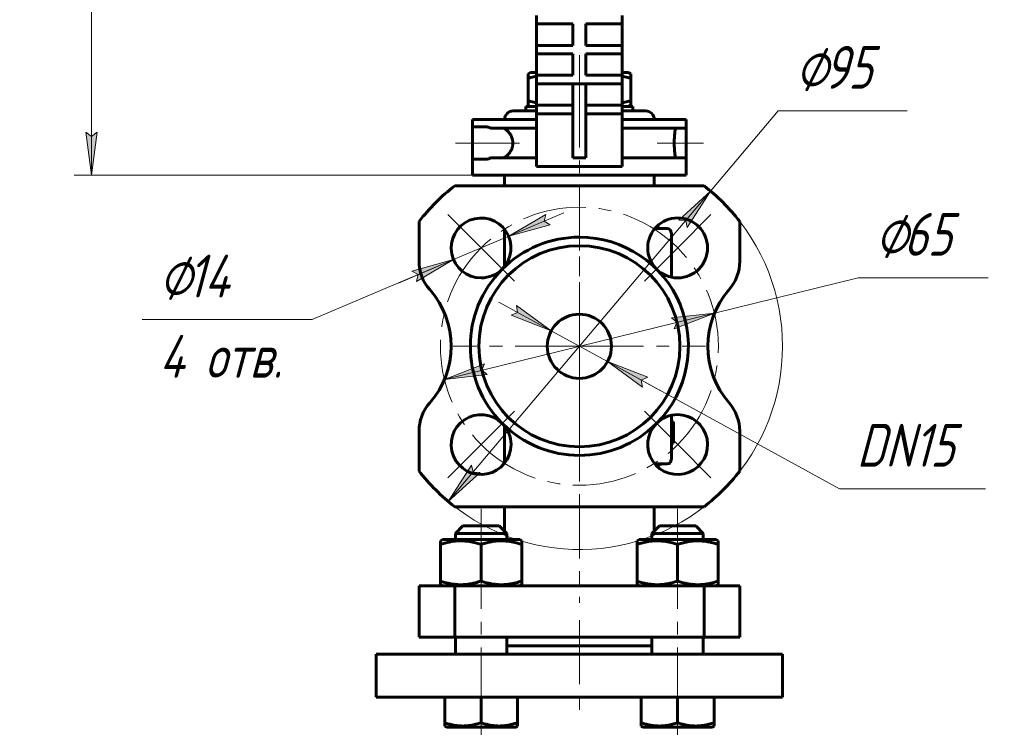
# Model space of a CAD drawing. Header units: millimetres. Extents: x 0 to 420, y 0 to 297.
# Tile 10 of 22: x 158 to 273, y 64 to 146. Entities that reach past the tile are written whole.
import ezdxf

# ---------------------------------------------------------------- set-up
doc = ezdxf.new("R2010")
doc.units = ezdxf.units.MM
for name, pattern in [('K5LT_AXLED', [12, 7.5, -1.5, 1.5, -1.5]), ('K5LT_BASIC', [0]), ('K5LT_THIN', [0])]:
    doc.linetypes.add(name, pattern=pattern)
doc.layers.add('Системный слой', color=7, linetype='Continuous')
doc.layers.add('Системный слой (1)', color=7, linetype='Continuous', true_color=0x6c6c6c)
doc.styles.add('KDIMTEXTSTYLE', font='txt', dxfattribs={"width": 0.96, "oblique": 15, "height": 5})
doc.styles.add('KTEXTSTYLE', font='txt', dxfattribs={"width": 0.96, "height": 5})
doc.dimstyles.new('KDIMSTYLE (0.50)', dxfattribs={"dimtxt": 5, "dimasz": 1, "dimexe": 2, "dimexo": 0, "dimgap": 1, "dimtad": 1, "dimlfac": 2, "dimtxsty": 'KDIMTEXTSTYLE', "dimsah": 1, "dimcen": 0, "dimdle": 1, "dimadec": 0, "dimazin": 0, "dimtfac": 0.667, "dimtmove": 0, "dimatfit": 3, "dimfxl": 1, "dimtvp": 1, "dimtolj": 1, "dimtzin": 0, "dimarcsym": 0})

# ---------------------------------------------------------------- blocks, each defined once
blk = doc.blocks.new('U9')
at = {"layer": 'Системный слой (1)', "color": 143, "linetype": 'K5LT_BASIC', "lineweight": 60, "true_color": 0x33acca}
for p, q in [((230.91, 63.77), (234.95, 63.77)), ((234.95, 63.77), (238.99, 63.77))]:
    blk.add_line(p, q, dxfattribs=at)
blk = doc.blocks.new('U10')
at = {"layer": 'Системный слой (1)', "color": 143, "linetype": 'K5LT_BASIC', "lineweight": 60, "true_color": 0x33acca}
for p, q in [((207.93, 63.77), (211.97, 63.77)), ((211.97, 63.77), (216.01, 63.77))]:
    blk.add_line(p, q, dxfattribs=at)
blk = doc.blocks.new('U14')
at = {"layer": 'Системный слой (1)', "color": 143, "linetype": 'K5LT_BASIC', "lineweight": 60, "true_color": 0x33acca}
for p, q in [((210.96, 128.27), (223.46, 128.27)), ((223.46, 128.27), (235.96, 128.27))]:
    blk.add_line(p, q, dxfattribs=at)
blk = doc.blocks.new('U16')
at = {"layer": 'Системный слой (1)', "color": 143, "linetype": 'K5LT_BASIC', "lineweight": 60, "true_color": 0x33acca}
for p, q in [((217.46, 136.98), (217.79, 136.87)), ((217.79, 136.87), (218.12, 136.78)), ((218.12, 136.78), (218.46, 136.69))]:
    blk.add_line(p, q, dxfattribs=at)
blk = doc.blocks.new('U17')
at = {"layer": 'Системный слой (1)', "color": 143, "linetype": 'K5LT_BASIC', "lineweight": 60, "true_color": 0x33acca}
for p, q in [((234.21, 121.52), (234.21, 116.34)), ((234.21, 100.2), (234.21, 95.02))]:
    blk.add_line(p, q, dxfattribs=at)
blk = doc.blocks.new('U18')
at = {"layer": 'Системный слой (1)', "color": 143, "linetype": 'K5LT_BASIC', "lineweight": 60, "true_color": 0x33acca}
for p, q in [((215.71, 135.77), (218.46, 135.77)), ((228.46, 135.77), (231.21, 135.77))]:
    blk.add_line(p, q, dxfattribs=at)
blk = doc.blocks.new('U19')
at = {"layer": 'Системный слой (1)', "color": 143, "linetype": 'K5LT_BASIC', "lineweight": 60, "true_color": 0x33acca}
for p, q in [((228.79, 139.76), (228.46, 139.85)), ((229.13, 139.67), (228.79, 139.76)), ((229.46, 139.56), (229.13, 139.67))]:
    blk.add_line(p, q, dxfattribs=at)
blk = doc.blocks.new('U20')
at = {"layer": 'Системный слой (1)', "color": 143, "linetype": 'K5LT_BASIC', "lineweight": 60, "true_color": 0x33acca}
for p, q in [((214.71, 127.02), (214.71, 128.27)), ((214.71, 117.58), (214.71, 121.94)), ((214.71, 94.6), (214.71, 98.96)), ((214.71, 86.65), (214.71, 89.52))]:
    blk.add_line(p, q, dxfattribs=at)
blk = doc.blocks.new('U21')
at = {"layer": 'Системный слой (1)', "color": 143, "linetype": 'K5LT_BASIC', "lineweight": 60, "true_color": 0x33acca}
for p, q in [((217.21, 136.27), (218.46, 136.27)), ((228.46, 136.27), (229.71, 136.27))]:
    blk.add_line(p, q, dxfattribs=at)
blk = doc.blocks.new('U22')
at = {"layer": 'Системный слой (1)', "color": 143, "linetype": 'K5LT_BASIC', "lineweight": 60, "true_color": 0x33acca}
for p, q in [((232.21, 127.02), (232.21, 128.27)), ((232.21, 86.65), (232.21, 89.52))]:
    blk.add_line(p, q, dxfattribs=at)
blk = doc.blocks.new('U23')
at = {"layer": 'Системный слой (1)', "color": 143, "linetype": 'K5LT_BASIC', "lineweight": 60, "true_color": 0x33acca}
for p, q in [((217.79, 139.67), (217.46, 139.56)), ((218.12, 139.76), (217.79, 139.67)), ((218.46, 139.85), (218.12, 139.76))]:
    blk.add_line(p, q, dxfattribs=at)
blk = doc.blocks.new('U24')
at = {"layer": 'Системный слой (1)', "color": 143, "linetype": 'K5LT_BASIC', "lineweight": 60, "true_color": 0x33acca}
for p, q in [((218.46, 140.27), (217.76, 140.27)), ((229.16, 140.27), (228.46, 140.27))]:
    blk.add_line(p, q, dxfattribs=at)
blk = doc.blocks.new('U25')
at = {"layer": 'Системный слой (1)', "color": 143, "linetype": 'K5LT_BASIC', "lineweight": 60, "true_color": 0x33acca}
for p, q in [((228.46, 136.69), (228.79, 136.78)), ((228.79, 136.78), (229.13, 136.87)), ((229.13, 136.87), (229.46, 136.98))]:
    blk.add_line(p, q, dxfattribs=at)
blk = doc.blocks.new('U26')
at = {"layer": 'Системный слой (1)', "color": 30, "linetype": 'K5LT_AXLED', "lineweight": 18, "true_color": 0xff8000}
for q in [(223.46, 123.02), (208.71, 108.27), (238.21, 108.27), (223.46, 93.52)]:
    blk.add_line((223.46, 108.27), q, dxfattribs=at)
blk = doc.blocks.new('U27')
at = {"layer": 'Системный слой (1)', "color": 30, "linetype": 'K5LT_AXLED', "lineweight": 18, "true_color": 0xff8000}
for p, q in [((211.97, 119.76), (208.08, 123.65)), ((234.95, 119.76), (238.84, 123.65)), ((215.86, 115.87), (211.97, 119.76)), ((231.06, 115.87), (234.95, 119.76)), ((215.86, 100.67), (211.97, 96.78)), ((231.06, 100.67), (234.95, 96.78)), ((211.97, 96.78), (208.08, 92.89)), ((234.95, 96.78), (238.84, 92.89))]:
    blk.add_line(p, q, dxfattribs=at)
for start, end in [(45, 135), (135, 225), (315, 45), (225, 315)]:
    blk.add_arc((223.46, 108.27), 16.25, start, end, dxfattribs=at)
blk = doc.blocks.new('D5')
at = {"layer": 'Системный слой (1)'}
for points in [[(234.54, 110.31), (239.24, 112.14), (234.23, 111.59), (234.87, 111.07)], [(212.69, 104.95), (212.05, 105.47), (212.37, 106.23), (207.68, 104.4)]]:
    blk.add_hatch(color=7, dxfattribs=at).paths.add_polyline_path(points)
at = {"layer": 'Системный слой (1)', "color": 7, "linetype": 'K5LT_THIN', "lineweight": 18, "true_color": 0xffffff}
for p, q in [((239.24, 112.14), (256.06, 116.26)), ((256.06, 116.26), (271.27, 116.26)), ((207.68, 104.4), (239.24, 112.14)), ((234.23, 111.59), (239.24, 112.14)), ((239.24, 112.14), (234.54, 110.31)), ((234.87, 111.07), (234.23, 111.59)), ((234.54, 110.31), (234.87, 111.07)), ((207.68, 104.4), (212.37, 106.23)), ((212.37, 106.23), (212.05, 105.47)), ((212.69, 104.95), (207.68, 104.4)), ((212.05, 105.47), (212.69, 104.95))]:
    blk.add_line(p, q, dxfattribs=at)
blk.add_wipeout([(258.06, 117.26), (258.06, 124.64), (268.82, 124.64), (268.82, 117.26)]).dxf.layer = 'Системный слой (1)'
at = {"layer": 'Системный слой (1)', "color": 7, "char_height": 5, "attachment_point": 1, "style": 'KTEXTSTYLE'}
for s, insert in [('\\fArial|b0|c204|p34;\\H5.0;\\W1.000;\\Q15;\\fGOST Type AU|b0|i0|c204|p34;\\Q15;\\W0.960;⌀', (258.06, 123.85)), ('\\fArial|b0|c204|p34;\\H5.0;\\W1.000;\\Q15;\\fGOST Type AU|b0|i0|c204|p34;\\Q15;\\W0.960;65', (261.36, 123.85))]:
    blk.add_mtext(s, dxfattribs=dict(at, insert=insert))
blk = doc.blocks.new('KDIMARROW_01')
at = {"layer": 'Системный слой'}
blk.add_hatch(color=0, dxfattribs=at).paths.add_polyline_path([(-5, -0.66), (0, 0), (-5, 0.66), (-4.5, 0)])
at = {"layer": 'Системный слой', "color": 0, "linetype": 'K5LT_THIN', "lineweight": 18}
for p, q in [((-4.5, 0), (-5, 0.66)), ((-5, 0.66), (0, 0)), ((0, 0), (-5, -0.66)), ((-5, -0.66), (-4.5, 0))]:
    blk.add_line(p, q, dxfattribs=at)
at = {"layer": 'Системный слой (1)', "color": 0, "linetype": 'K5LT_THIN', "lineweight": 18}
blk.add_line((101.41, 108.27), (100.91, 108.27), dxfattribs=at)
blk = doc.blocks.new('D6')
at = {"layer": 'Системный слой (1)'}
for points in [[(236.07, 122.16), (238.8, 126.4), (235.07, 123.01), (235.89, 122.97)], [(208.12, 90.14), (211.85, 93.53), (211.03, 93.57), (210.85, 94.38)]]:
    blk.add_hatch(color=7, dxfattribs=at).paths.add_polyline_path(points)
at = {"layer": 'Системный слой (1)', "color": 7, "linetype": 'K5LT_THIN', "lineweight": 18, "true_color": 0xffffff}
for p, q in [((238.8, 126.4), (246.72, 135.77)), ((246.72, 135.77), (261.8, 135.77)), ((208.12, 90.14), (238.8, 126.4)), ((235.07, 123.01), (238.8, 126.4)), ((238.8, 126.4), (236.07, 122.16)), ((235.89, 122.97), (235.07, 123.01)), ((236.07, 122.16), (235.89, 122.97)), ((208.12, 90.14), (210.85, 94.38)), ((211.85, 93.53), (208.12, 90.14)), ((210.85, 94.38), (211.03, 93.57)), ((211.03, 93.57), (211.85, 93.53))]:
    blk.add_line(p, q, dxfattribs=at)
blk.add_arc((223.46, 108.27), 23.75, 224.9477, 37.8636, dxfattribs=at)
blk.add_arc((223.46, 108.27), 23.75, 224.9477, 37.8636, dxfattribs=at)
blk.add_wipeout([(248.72, 136.77), (248.72, 144.15), (259.36, 144.15), (259.36, 136.77)]).dxf.layer = 'Системный слой (1)'
at = {"layer": 'Системный слой (1)', "color": 7, "char_height": 5, "attachment_point": 1, "style": 'KTEXTSTYLE'}
for s, insert in [('\\fArial|b0|c204|p34;\\H5.0;\\W1.000;\\Q15;\\fGOST Type AU|b0|i0|c204|p34;\\Q15;\\W0.960;⌀', (248.72, 143.36)), ('\\fArial|b0|c204|p34;\\H5.0;\\W1.000;\\Q15;\\fGOST Type AU|b0|i0|c204|p34;\\Q15;\\W0.960;95', (252.03, 143.36))]:
    blk.add_mtext(s, dxfattribs=dict(at, insert=insert))
blk = doc.blocks.new('D7')
at = {"layer": 'Системный слой (1)'}
for points in [[(220.17, 110.07), (216.1, 113.05), (216.22, 112.23), (215.47, 111.9)], [(230.69, 104.3), (231.45, 104.64), (226.75, 106.47), (230.82, 103.49)]]:
    blk.add_hatch(color=7, dxfattribs=at).paths.add_polyline_path(points)
at = {"layer": 'Системный слой (1)', "color": 7, "linetype": 'K5LT_THIN', "lineweight": 18, "true_color": 0xffffff}
for p, q in [((220.17, 110.07), (214.03, 113.43)), ((220.17, 110.07), (216.1, 113.05)), ((216.1, 113.05), (216.22, 112.23)), ((216.22, 112.23), (215.47, 111.9)), ((215.47, 111.9), (220.17, 110.07)), ((220.17, 110.07), (226.75, 106.47)), ((226.75, 106.47), (230.82, 103.49)), ((231.45, 104.64), (226.75, 106.47)), ((226.75, 106.47), (232.89, 103.1)), ((226.75, 106.47), (253.88, 91.6)), ((230.69, 104.3), (231.45, 104.64)), ((230.82, 103.49), (230.69, 104.3)), ((253.88, 91.6), (270.94, 91.6))]:
    blk.add_line(p, q, dxfattribs=at)
blk.add_wipeout([(255.88, 92.6), (255.88, 99.98), (268.42, 99.98), (268.42, 92.6)]).dxf.layer = 'Системный слой (1)'
at = {"layer": 'Системный слой (1)', "color": 7, "insert": (255.88, 99.19), "char_height": 5, "attachment_point": 1, "style": 'KTEXTSTYLE'}
blk.add_mtext('\\fArial|b0|c204|p34;\\H5.0;\\W1.000;\\Q15;\\fGOST Type AU|b0|i0|c204|p34;\\Q15;\\W0.960;DN15', dxfattribs=at)
blk = doc.blocks.new('D9')
at = {"layer": 'Системный слой (1)'}
for points in [[(219.33, 122.88), (220.05, 122.47), (215.19, 121.12), (219.54, 123.68)], [(204.4, 115.84), (208.74, 118.39), (203.88, 117.05), (204.6, 116.64)]]:
    blk.add_hatch(color=7, dxfattribs=at).paths.add_polyline_path(points)
at = {"layer": 'Системный слой (1)', "color": 7, "linetype": 'K5LT_THIN', "lineweight": 18, "true_color": 0xffffff}
for p, q in [((215.19, 121.12), (221.64, 123.86)), ((219.54, 123.68), (215.19, 121.12)), ((219.33, 122.88), (219.54, 123.68)), ((215.19, 121.12), (220.05, 122.47)), ((220.05, 122.47), (219.33, 122.88)), ((215.19, 121.12), (208.74, 118.39)), ((208.74, 118.39), (192.21, 111.39)), ((208.74, 118.39), (202.3, 115.66)), ((208.74, 118.39), (203.88, 117.05)), ((204.4, 115.84), (208.74, 118.39)), ((203.88, 117.05), (204.6, 116.64)), ((204.6, 116.64), (204.4, 115.84))]:
    blk.add_line(p, q, dxfattribs=at)
blk.add_wipeout([(174.33, 103.01), (174.33, 119.77), (189.57, 119.77), (189.57, 103.01)]).dxf.layer = 'Системный слой (1)'
blk.add_line((192.21, 111.39), (172.33, 111.39), dxfattribs=at)
at = {"layer": 'Системный слой (1)', "color": 7, "char_height": 5, "attachment_point": 1, "style": 'KTEXTSTYLE'}
for s, insert in [('\\fArial|b0|c204|p34;\\H5.0;\\W1.000;\\Q15;\\fGOST Type AU|b0|i0|c204|p34;\\Q15;\\W0.960;⌀', (174.33, 118.97)), ('\\fArial|b0|c204|p34;\\H5.0;\\W1.000;\\Q15;\\fGOST Type AU|b0|i0|c204|p34;\\Q15;\\W0.960;14', (177.64, 118.97)), ('\\fArial|b0|c204|p34;\\H5.0;\\W1.000;\\Q15;\\fGOST Type AU|b0|i0|c204|p34;\\Q15;\\W0.960;4 отв.', (174.33, 109.59))]:
    blk.add_mtext(s, dxfattribs=dict(at, insert=insert))
blk = doc.blocks.new('D10')
at = {"layer": 'Системный слой (1)'}
for points in [[(167.06, 257.77), (166.4, 262.77), (165.74, 257.77), (166.4, 258.27)], [(166.4, 128.27), (167.06, 133.27), (166.4, 132.77), (165.74, 133.27)]]:
    blk.add_hatch(color=7, dxfattribs=at).paths.add_polyline_path(points)
at = {"layer": 'Системный слой (1)', "color": 7, "linetype": 'K5LT_THIN', "lineweight": 18, "true_color": 0xffffff}
for p, q in [((204.15, 262.77), (164.4, 262.77)), ((165.74, 257.77), (166.4, 262.77)), ((166.4, 262.77), (167.06, 257.77)), ((166.4, 128.27), (166.4, 262.77)), ((166.4, 258.27), (165.74, 257.77)), ((167.06, 257.77), (166.4, 258.27)), ((166.4, 128.27), (165.74, 133.27)), ((165.74, 133.27), (166.4, 132.77)), ((166.4, 132.77), (167.06, 133.27)), ((167.06, 133.27), (166.4, 128.27)), ((210.96, 128.27), (164.4, 128.27))]:
    blk.add_line(p, q, dxfattribs=at)
blk.add_wipeout([(165.4, 200.53), (158.02, 200.53), (158.02, 211.55), (165.4, 211.55)]).dxf.layer = 'Системный слой (1)'
at = {"layer": 'Системный слой (1)', "color": 7, "insert": (158.81, 200.53), "char_height": 5, "attachment_point": 1, "rotation": 90, "style": 'KTEXTSTYLE'}
blk.add_mtext('\\fArial|b0|c204|p34;\\H5.0;\\W1.000;\\Q15;\\fGOST Type AU|b0|i0|c204|p34;\\Q15;\\W0.960;269', dxfattribs=at)

msp = doc.modelspace()

# ---------------------------------------------------------------- linework, layer by layer
at = {"layer": 'Системный слой (1)', "color": 143, "linetype": 'K5LT_BASIC', "lineweight": 60, "true_color": 0x33acca}
for p, q in [((218.458, 145.9292), (218.458, 146.9292)), ((228.458, 145.9292), (228.458, 146.9292)), ((218.458, 143.4292), (218.458, 145.9292)), ((219.458, 145.9292), (218.458, 145.9292)), ((219.458, 145.9292), (222.708, 145.9292)), ((222.708, 143.4292), (222.708, 145.9292)), ((224.208, 145.9292), (227.458, 145.9292)), ((224.208, 143.4292), (224.208, 145.9292)), ((228.458, 145.9292), (227.458, 145.9292)), ((228.458, 143.4292), (228.458, 145.9292)), ((218.458, 143.4292), (219.458, 143.4292)), ((218.458, 142.4292), (218.458, 143.4292)), ((219.458, 143.4292), (222.708, 143.4292)), ((224.208, 143.4292), (227.458, 143.4292)), ((227.458, 143.4292), (228.458, 143.4292)), ((228.458, 142.4292), (228.458, 143.4292)), ((218.458, 139.9292), (218.458, 142.4292)), ((219.458, 142.4292), (218.458, 142.4292)), ((219.458, 142.4292), (222.708, 142.4292)), ((222.708, 139.9292), (222.708, 142.4292)), ((224.208, 139.9292), (224.208, 142.4292)), ((224.208, 142.4292), (227.458, 142.4292)), ((228.458, 142.4292), (227.458, 142.4292)), ((228.458, 139.9292), (228.458, 142.4292)), ((217.458, 140.0958), (217.758, 140.269)), ((217.458, 139.5599), (217.458, 140.0958)), ((217.458, 136.9781), (217.458, 139.5599)), ((218.458, 138.9292), (218.458, 139.9292)), ((218.458, 139.9292), (219.458, 139.9292)), ((219.458, 139.9292), (222.708, 139.9292)), ((224.208, 139.9292), (227.458, 139.9292)), ((227.458, 139.9292), (228.458, 139.9292)), ((228.458, 138.9292), (228.458, 139.9292)), ((229.458, 140.0958), (229.158, 140.269)), ((229.458, 140.0958), (229.458, 139.5599)), ((229.458, 136.9781), (229.458, 139.5599)), ((218.458, 136.4292), (218.458, 138.9292)), ((219.458, 138.9292), (218.458, 138.9292)), ((219.458, 138.9292), (222.708, 138.9292)), ((222.708, 135.4292), (222.708, 138.9292)), ((222.708, 138.9292), (224.208, 138.9292)), ((224.208, 138.9292), (227.458, 138.9292)), ((224.208, 138.9292), (224.208, 135.4292)), ((228.458, 138.9292), (227.458, 138.9292)), ((228.458, 136.4292), (228.458, 138.9292)), ((217.208, 135.769), (217.208, 136.269)), ((217.458, 136.4422), (217.458, 136.9781)), ((217.758, 136.269), (217.458, 136.4422)), ((218.458, 135.4292), (218.458, 136.4292)), ((218.458, 136.4292), (219.458, 136.4292)), ((219.458, 136.4292), (222.708, 136.4292)), ((224.208, 136.4292), (227.458, 136.4292)), ((227.458, 136.4292), (228.458, 136.4292)), ((228.458, 135.4292), (228.458, 136.4292)), ((229.158, 136.269), (229.458, 136.4422)), ((229.458, 136.9781), (229.458, 136.4422)), ((229.708, 135.769), (229.708, 136.269)), ((210.958, 133.894), (210.958, 134.769)), ((210.958, 134.769), (218.458, 134.769)), ((218.458, 129.269), (218.458, 135.4292)), ((219.458, 135.4292), (218.458, 135.4292)), ((219.458, 135.4292), (222.708, 135.4292)), ((222.708, 130.269), (222.708, 135.4292)), ((224.208, 135.4292), (227.458, 135.4292)), ((224.208, 135.4292), (224.208, 130.269)), ((228.458, 135.4292), (227.458, 135.4292)), ((228.458, 129.269), (228.458, 135.4292)), ((228.458, 134.769), (235.958, 134.769)), ((235.958, 133.894), (235.958, 134.769)), ((210.958, 133.894), (210.958, 130.144)), ((210.958, 133.894), (212.6327, 133.894)), ((213.0503, 133.769), (218.458, 133.769)), ((228.458, 133.769), (235.9399, 133.769)), ((235.958, 133.894), (235.958, 130.144)), ((210.958, 130.144), (212.6327, 130.144)), ((210.958, 128.269), (210.958, 130.144)), ((213.0503, 130.269), (218.458, 130.269)), ((222.708, 130.269), (224.208, 130.269)), ((228.458, 130.269), (235.9399, 130.269)), ((235.958, 128.269), (235.958, 130.144)), ((218.458, 129.269), (228.458, 129.269)), ((238.0354, 127.019), (208.8806, 127.019)), ((204.708, 122.8464), (204.708, 118.1905)), ((242.208, 118.1905), (242.208, 122.8464)), ((232.2756, 122.019), (233.708, 122.019)), ((234.208, 99.449), (234.458, 99.449)), ((234.458, 99.449), (234.458, 98.199)), ((204.708, 98.3474), (204.708, 93.6916)), ((234.208, 98.199), (234.458, 98.199)), ((234.458, 98.199), (234.458, 96.949)), ((242.208, 93.6916), (242.208, 98.3474)), ((234.208, 96.949), (234.458, 96.949)), ((232.2756, 94.519), (233.708, 94.519)), ((208.8806, 89.519), (238.0354, 89.519)), ((208.9675, 86.394), (209.8425, 87.269)), ((208.9675, 86.394), (214.9675, 86.394)), ((208.9675, 85.669), (208.9675, 86.394)), ((209.8425, 87.269), (214.0925, 87.269)), ((214.9675, 86.394), (214.0925, 87.269)), ((214.9675, 85.669), (214.9675, 86.394)), ((231.9485, 86.394), (232.8235, 87.269)), ((231.9485, 86.394), (237.9485, 86.394)), ((231.9485, 85.669), (231.9485, 86.394)), ((232.8235, 87.269), (237.0735, 87.269)), ((237.9485, 86.394), (237.0735, 87.269)), ((237.9485, 85.669), (237.9485, 86.394)), ((207.2175, 85.5319), (207.455, 85.669)), ((207.2175, 85.1076), (207.2175, 85.5319)), ((216.48, 85.669), (207.455, 85.669)), ((216.7175, 85.5319), (216.48, 85.669)), ((216.7175, 85.5319), (216.7175, 85.1076)), ((230.1985, 85.5319), (230.436, 85.669)), ((230.1985, 85.1076), (230.1985, 85.5319)), ((239.461, 85.669), (230.436, 85.669)), ((239.6985, 85.5319), (239.461, 85.669)), ((239.6985, 85.5319), (239.6985, 85.1076)), ((207.2175, 80.8304), (207.2175, 85.1076)), ((211.9675, 80.8304), (211.9675, 85.1076)), ((216.7175, 80.8304), (216.7175, 85.1076)), ((230.1985, 80.8304), (230.1985, 85.1076)), ((234.9485, 80.8304), (234.9485, 85.1076)), ((239.6985, 80.8304), (239.6985, 85.1076)), ((207.2175, 80.4061), (207.2175, 80.8304)), ((216.7175, 80.8304), (216.7175, 80.4061)), ((230.1985, 80.4061), (230.1985, 80.8304)), ((239.6985, 80.8304), (239.6985, 80.4061)), ((204.708, 80.269), (208.8806, 80.269)), ((204.708, 74.269), (204.708, 80.269)), ((207.455, 80.269), (207.2175, 80.4061)), ((208.8806, 74.269), (208.8806, 80.269)), ((238.0354, 80.269), (208.8806, 80.269)), ((216.48, 80.269), (216.7175, 80.4061)), ((230.436, 80.269), (230.1985, 80.4061)), ((238.0354, 74.269), (238.0354, 80.269)), ((238.0354, 80.269), (242.208, 80.269)), ((239.461, 80.269), (239.6985, 80.4061)), ((242.208, 74.269), (242.208, 80.269)), ((204.708, 74.269), (208.8806, 74.269)), ((238.0354, 74.269), (208.8806, 74.269)), ((208.9675, 72.269), (208.9675, 74.269)), ((214.9675, 72.269), (214.9675, 74.269)), ((231.9485, 72.269), (231.9485, 74.269)), ((237.9485, 72.269), (237.9485, 74.269)), ((238.0354, 74.269), (242.208, 74.269)), ((223.458, 73.269), (214.9675, 73.269)), ((231.9485, 73.269), (223.458, 73.269)), ((199.708, 72.269), (247.208, 72.269)), ((199.708, 67.269), (199.708, 72.269)), ((247.208, 67.269), (247.208, 72.269)), ((199.708, 67.269), (247.208, 67.269)), ((207.7175, 67.269), (207.7175, 64.2713)), ((211.9675, 67.269), (211.9675, 64.2713)), ((216.2175, 67.269), (216.2175, 64.2713)), ((230.6985, 67.269), (230.6985, 64.2713)), ((234.9485, 67.269), (234.9485, 64.2713)), ((239.1985, 67.269), (239.1985, 64.2713)), ((207.7175, 63.8917), (207.7175, 64.2713)), ((207.7175, 63.8917), (207.93, 63.769)), ((216.2175, 63.8917), (216.005, 63.769)), ((216.2175, 64.2713), (216.2175, 63.8917)), ((230.6985, 63.8917), (230.6985, 64.2713)), ((230.6985, 63.8917), (230.911, 63.769)), ((239.1985, 63.8917), (238.986, 63.769)), ((239.1985, 64.2713), (239.1985, 63.8917))]:
    msp.add_line(p, q, dxfattribs=at)
at = {"layer": 'Системный слой (1)', "color": 30, "linetype": 'K5LT_AXLED', "lineweight": 18, "true_color": 0xff8000}
for p, q in [((223.458, 142.269), (223.458, 137.5599)), ((223.458, 138.9781), (223.458, 78.269)), ((208.958, 132.019), (217.6768, 132.019)), ((232.5507, 132.019), (237.958, 132.019)), ((211.9675, 83.1076), (211.9675, 89.269)), ((234.9485, 83.1076), (234.9485, 89.269)), ((211.9675, 65.569), (211.9675, 82.8304)), ((234.9485, 65.569), (234.9485, 82.8304)), ((223.458, 76.269), (223.458, 65.269)), ((211.9675, 61.769), (211.9675, 66.2713)), ((234.9485, 61.769), (234.9485, 66.2713))]:
    msp.add_line(p, q, dxfattribs=at)
at = {"layer": 'Системный слой (1)', "color": 143, "linetype": 'K5LT_BASIC', "lineweight": 60, "true_color": 0x33acca}
for centre, radius in [((234.9485, 119.7595), 3.5), ((223.458, 108.269), 11.75), ((223.458, 108.269), 3.75)]:
    msp.add_circle(centre, radius, dxfattribs=at)
for centre, radius, start, end in [((215.708, 134.769), 1, 90, 180), ((231.208, 134.769), 1, 0, 90), ((223.458, 108.269), 23.75, 127.863646, 142.136354), ((223.458, 108.269), 23.75, 37.863646, 52.136354), ((211.9675, 119.7595), 3.5, 315, 270), ((233.208, 123.019), 1, 227.082173, 270), ((223.458, 108.269), 12.75, 90, 135), ((223.458, 108.269), 12.75, 315, 90), ((233.708, 121.519), 0.5, 0, 90), ((209.708, 118.1905), 5, 180, 221.409622), ((237.208, 118.1905), 5, 318.590378, 0), ((223.458, 108.269), 12.75, 135, 225), ((211.9675, 119.7595), 3.5, 270, 315), ((198.458, 108.269), 10, 318.590378, 41.409622), ((248.458, 108.269), 10, 138.590378, 221.409622), ((209.708, 98.3474), 5, 138.590378, 180), ((237.208, 98.3474), 5, 0, 41.409622), ((211.9675, 96.7785), 3.5, 45, 0), ((234.9485, 96.7785), 3.5, 135, 90), ((234.9485, 96.7785), 3.5, 90, 135), ((211.9675, 96.7785), 3.5, 0, 45), ((223.458, 108.269), 12.75, 225, 315), ((233.208, 93.519), 1, 90, 132.917827), ((233.708, 95.019), 0.5, 270, 0), ((223.458, 108.269), 23.75, 217.863646, 232.136354), ((223.458, 108.269), 23.75, 307.863646, 322.136354)]:
    msp.add_arc(centre, radius, start, end, dxfattribs=at)
for points, knots in [([(212.6327, 133.894), (212.6638, 133.894), (212.7033, 133.8911), (212.7524, 133.8831), (212.7964, 133.8744), (212.8441, 133.8613), (212.9174, 133.8355), (212.9815, 133.807), (213.0333, 133.7788), (213.0503, 133.769)], [0, 0, 0, 0, 2.31388957, 2.90697318, 3.56901279, 5.49544423, 6.3314626, 8.78704759, 10, 10, 10, 10]), ([(214.5905, 133.769), (214.6523, 133.7385), (214.7743, 133.668), (214.9376, 133.5445), (215.0752, 133.4172), (215.1798, 133.3039), (215.2801, 133.179), (215.3739, 133.0435), (215.4616, 132.8895), (215.5408, 132.7195), (215.6026, 132.5449), (215.6441, 132.372), (215.6663, 132.228), (215.6771, 132.0922), (215.6775, 131.9464), (215.665, 131.7941), (215.642, 131.6589), (215.6159, 131.5504), (215.5852, 131.4451), (215.5367, 131.31), (215.4572, 131.1373), (215.3702, 130.9899), (215.2803, 130.8603), (215.1924, 130.7482), (215.0717, 130.6163), (214.9307, 130.4877), (214.7661, 130.3652), (214.6521, 130.2993), (214.5905, 130.269)], [0, 0, 0, 0, 1.80255421, 3.53478076, 4.78515292, 5.96134905, 6.8188352, 8.08194875, 9.22887166, 10.2055021, 11.55147673, 12.5491773, 13.31120572, 14.06184173, 14.87791446, 15.79609097, 16.67427632, 17.24598766, 17.74810835, 18.61424036, 19.82541207, 21.25825664, 21.90295934, 22.96061551, 24.16898073, 25.69877853, 27.21189057, 29, 29, 29, 29]), ([(234.6879, 133.769), (234.6817, 133.7296), (234.6679, 133.6384), (234.6452, 133.4734), (234.6267, 133.3221), (234.6126, 133.1943), (234.5989, 133.0585), (234.5817, 132.8616), (234.5652, 132.6091), (234.5533, 132.313), (234.5492, 132.0179), (234.5532, 131.7391), (234.5625, 131.4899), (234.5757, 131.2622), (234.5948, 131.0183), (234.6193, 130.7755), (234.6473, 130.5465), (234.671, 130.3785), (234.6834, 130.2976), (234.6879, 130.269)], [0, 0, 0, 0, 1.45742401, 2.74899527, 3.76464169, 4.37886117, 4.9979556, 6.01713464, 7.42920835, 8.6206585, 10.05152963, 11.34097125, 12.32115036, 13.43528506, 14.55069502, 15.97155108, 17.43107018, 18.94005248, 20, 20, 20, 20]), ([(235.958, 133.894), (235.958, 133.8939), (235.9576, 133.8912), (235.9557, 133.8786), (235.9522, 133.8552), (235.9476, 133.8231), (235.9426, 133.7883), (235.9399, 133.769)], [0, 0, 0, 0, 1.3241308, 3.2408564, 4.18769352, 6.1223366, 8, 8, 8, 8]), ([(213.0503, 130.269), (213.0105, 130.2459), (212.9334, 130.2074), (212.816, 130.1662), (212.7166, 130.1472), (212.6545, 130.144), (212.6327, 130.144)], [0, 0, 0, 0, 1.95048797, 3.8004532, 5.87277514, 7, 7, 7, 7]), ([(235.9399, 130.269), (235.9458, 130.2266), (235.9549, 130.1645), (235.958, 130.144), (235.958, 130.144)], [0, 0, 0, 0, 2.57047715, 5, 5, 5, 5]), ([(211.9675, 85.1076), (211.8054, 85.1616), (211.5353, 85.2448), (211.1332, 85.3486), (210.7754, 85.4241), (210.4762, 85.471), (210.209, 85.5026), (209.9383, 85.5252), (209.6049, 85.5352), (209.3279, 85.5277), (209.0464, 85.5097), (208.7509, 85.4787), (208.3392, 85.4117), (207.8264, 85.2971), (207.4423, 85.1825), (207.2175, 85.1076)], [0, 0, 0, 0, 1.67981626, 2.78068749, 4.10062144, 5.2997801, 5.78516139, 6.77396186, 7.99981908, 9.10206657, 9.53045066, 10.80659157, 12.05516695, 13.66764409, 16, 16, 16, 16]), ([(216.7175, 85.1076), (216.5554, 85.1616), (216.2853, 85.2448), (215.8832, 85.3486), (215.5254, 85.4241), (215.2262, 85.471), (214.959, 85.5026), (214.6883, 85.5252), (214.3549, 85.5352), (214.0779, 85.5277), (213.7964, 85.5097), (213.5009, 85.4787), (213.0892, 85.4117), (212.5764, 85.2971), (212.1923, 85.1825), (211.9675, 85.1076)], [0, 0, 0, 0, 1.67981626, 2.78068749, 4.10062144, 5.2997801, 5.78516139, 6.77396186, 7.99981908, 9.10206657, 9.53045066, 10.80659157, 12.05516695, 13.66764409, 16, 16, 16, 16]), ([(234.9485, 85.1076), (234.7864, 85.1616), (234.5163, 85.2448), (234.1142, 85.3486), (233.7563, 85.4241), (233.4572, 85.471), (233.1899, 85.5026), (232.9193, 85.5252), (232.5859, 85.5352), (232.3089, 85.5277), (232.0274, 85.5097), (231.7319, 85.4787), (231.3202, 85.4117), (230.8074, 85.2971), (230.4233, 85.1825), (230.1985, 85.1076)], [0, 0, 0, 0, 1.67981626, 2.78068749, 4.10062144, 5.2997801, 5.78516139, 6.77396186, 7.99981908, 9.10206657, 9.53045066, 10.80659157, 12.05516695, 13.66764409, 16, 16, 16, 16]), ([(239.6985, 85.1076), (239.5364, 85.1616), (239.2663, 85.2448), (238.8642, 85.3486), (238.5063, 85.4241), (238.2072, 85.471), (237.9399, 85.5026), (237.6693, 85.5252), (237.3359, 85.5352), (237.0589, 85.5277), (236.7774, 85.5097), (236.4819, 85.4787), (236.0702, 85.4117), (235.5574, 85.2971), (235.1733, 85.1825), (234.9485, 85.1076)], [0, 0, 0, 0, 1.67981626, 2.78068749, 4.10062144, 5.2997801, 5.78516139, 6.77396186, 7.99981908, 9.10206657, 9.53045066, 10.80659157, 12.05516695, 13.66764409, 16, 16, 16, 16]), ([(207.2175, 80.8304), (207.3796, 80.7763), (207.6497, 80.6932), (208.0518, 80.5893), (208.4097, 80.5138), (208.7089, 80.4669), (208.9761, 80.4354), (209.2468, 80.4128), (209.5801, 80.4028), (209.8571, 80.4103), (210.1387, 80.4283), (210.4341, 80.4593), (210.8458, 80.5262), (211.3586, 80.6409), (211.7428, 80.7554), (211.9675, 80.8304)], [0, 0, 0, 0, 1.67981626, 2.78068749, 4.10062144, 5.2997801, 5.78516139, 6.77396186, 7.99981908, 9.10206657, 9.53045066, 10.80659157, 12.05516695, 13.66764409, 16, 16, 16, 16]), ([(211.9675, 80.8304), (212.1296, 80.7763), (212.3997, 80.6932), (212.8018, 80.5893), (213.1597, 80.5138), (213.4589, 80.4669), (213.7261, 80.4354), (213.9968, 80.4128), (214.3301, 80.4028), (214.6071, 80.4103), (214.8887, 80.4283), (215.1841, 80.4593), (215.5958, 80.5262), (216.1086, 80.6409), (216.4928, 80.7554), (216.7175, 80.8304)], [0, 0, 0, 0, 1.67981626, 2.78068749, 4.10062144, 5.2997801, 5.78516139, 6.77396186, 7.99981908, 9.10206657, 9.53045066, 10.80659157, 12.05516695, 13.66764409, 16, 16, 16, 16]), ([(230.1985, 80.8304), (230.3606, 80.7763), (230.6307, 80.6932), (231.0328, 80.5893), (231.3906, 80.5138), (231.6898, 80.4669), (231.9571, 80.4354), (232.2277, 80.4128), (232.5611, 80.4028), (232.8381, 80.4103), (233.1196, 80.4283), (233.4151, 80.4593), (233.8268, 80.5262), (234.3396, 80.6409), (234.7237, 80.7554), (234.9485, 80.8304)], [0, 0, 0, 0, 1.67981626, 2.78068749, 4.10062144, 5.2997801, 5.78516139, 6.77396186, 7.99981908, 9.10206657, 9.53045066, 10.80659157, 12.05516695, 13.66764409, 16, 16, 16, 16]), ([(234.9485, 80.8304), (235.1106, 80.7763), (235.3807, 80.6932), (235.7828, 80.5893), (236.1406, 80.5138), (236.4398, 80.4669), (236.7071, 80.4354), (236.9777, 80.4128), (237.3111, 80.4028), (237.5881, 80.4103), (237.8696, 80.4283), (238.1651, 80.4593), (238.5768, 80.5262), (239.0896, 80.6409), (239.4737, 80.7554), (239.6985, 80.8304)], [0, 0, 0, 0, 1.67981626, 2.78068749, 4.10062144, 5.2997801, 5.78516139, 6.77396186, 7.99981908, 9.10206657, 9.53045066, 10.80659157, 12.05516695, 13.66764409, 16, 16, 16, 16]), ([(207.7175, 64.2713), (207.8827, 64.2162), (208.1245, 64.1426), (208.4846, 64.0513), (208.7842, 63.9881), (209.0957, 63.9392), (209.3793, 63.909), (209.6411, 63.8933), (209.8951, 63.8901), (210.137, 63.8979), (210.4071, 63.9179), (210.7075, 63.9554), (211.1416, 64.0338), (211.5612, 64.1412), (211.8677, 64.238), (211.9675, 64.2713)], [0, 0, 0, 0, 1.91244871, 2.78068749, 4.10062144, 5.2997801, 6.27754197, 7.2675193, 8.21485807, 9.10206657, 9.9581603, 11.22579665, 12.46383647, 14.84267045, 16, 16, 16, 16]), ([(211.9675, 64.2713), (212.1327, 64.2162), (212.3745, 64.1426), (212.7346, 64.0513), (213.0342, 63.9881), (213.3457, 63.9392), (213.6293, 63.909), (213.8911, 63.8933), (214.1451, 63.8901), (214.387, 63.8979), (214.6571, 63.9179), (214.9575, 63.9554), (215.3916, 64.0338), (215.8112, 64.1412), (216.1177, 64.238), (216.2175, 64.2713)], [0, 0, 0, 0, 1.91244871, 2.78068749, 4.10062144, 5.2997801, 6.27754197, 7.2675193, 8.21485807, 9.10206657, 9.9581603, 11.22579665, 12.46383647, 14.84267045, 16, 16, 16, 16]), ([(230.6985, 64.2713), (230.8636, 64.2162), (231.1055, 64.1426), (231.4655, 64.0513), (231.7652, 63.9881), (232.0767, 63.9392), (232.3603, 63.909), (232.6221, 63.8933), (232.8761, 63.8901), (233.118, 63.8979), (233.3881, 63.9179), (233.6885, 63.9554), (234.1225, 64.0338), (234.5422, 64.1412), (234.8487, 64.238), (234.9485, 64.2713)], [0, 0, 0, 0, 1.91244871, 2.78068749, 4.10062144, 5.2997801, 6.27754197, 7.2675193, 8.21485807, 9.10206657, 9.9581603, 11.22579665, 12.46383647, 14.84267045, 16, 16, 16, 16]), ([(234.9485, 64.2713), (235.1136, 64.2162), (235.3555, 64.1426), (235.7155, 64.0513), (236.0152, 63.9881), (236.3267, 63.9392), (236.6103, 63.909), (236.8721, 63.8933), (237.1261, 63.8901), (237.368, 63.8979), (237.6381, 63.9179), (237.9385, 63.9554), (238.3725, 64.0338), (238.7922, 64.1412), (239.0987, 64.238), (239.1985, 64.2713)], [0, 0, 0, 0, 1.91244871, 2.78068749, 4.10062144, 5.2997801, 6.27754197, 7.2675193, 8.21485807, 9.10206657, 9.9581603, 11.22579665, 12.46383647, 14.84267045, 16, 16, 16, 16])]:
    msp.add_open_spline(points, degree=3, knots=knots, dxfattribs=at)

# ---------------------------------------------------------------- block references
at = {"layer": 'Системный слой (1)'}
for name in ['U23', 'U24', 'U19', 'U21', 'U16', 'U25', 'U18', 'U14', 'U20', 'U22', 'U27', 'U26', 'U17', 'U10', 'U9']:
    msp.add_blockref(name, (0, 0), dxfattribs=at)

# ---------------------------------------------------------------- next in the draw order: dimensions: what is measured, and where the dimension line sits
at = {"layer": 'Системный слой (1)', "color": 7}
dim = msp.add_diameter_dim_2p(p1=(191.8925, 100.5316), p2=(255.0236, 116.0063), dimstyle='KDIMSTYLE (0.50)', override={"dimtih": 1, "dimtoh": 1, "dimpost": '\\fGOST Type AU|b0|c204|p34;\\H5.0;\\W0.960;\\Q15;<>', "dimblk1": 'KDIMARROW_01', "dimblk2": 'KDIMARROW_01', "dimclrt": 7, "dimtol": 1, "dimtp": 0, "dimtm": 0, "dimtdec": 5, "dimtmove": 1, "dimatfit": 2, "dimtolj": 1}, dxfattribs=at)
dim.commit()
dim.dimension.update_dxf_attribs({"geometry": 'D5', "text_midpoint": (258.0563, 116.2595), "dimtype": 163})

# ---------------------------------------------------------------- next in the draw order: dimensions: what is measured, and where the dimension line sits
dim = msp.add_diameter_dim_2p(p1=(192.7796, 72.0049), p2=(254.1364, 144.5331), dimstyle='KDIMSTYLE (0.50)', override={"dimtih": 1, "dimtoh": 1, "dimpost": '\\fGOST Type AU|b0|c204|p34;\\H5.0;\\W0.960;\\Q15;<>', "dimblk1": 'KDIMARROW_01', "dimblk2": 'KDIMARROW_01', "dimclrt": 7, "dimtol": 1, "dimtp": 0, "dimtm": 0, "dimtdec": 5, "dimtmove": 1, "dimatfit": 2, "dimtolj": 1}, dxfattribs=at)
dim.commit()
dim.dimension.update_dxf_attribs({"geometry": 'D6', "text_midpoint": (248.7222, 135.769), "dimtype": 163})

# ---------------------------------------------------------------- next in the draw order: dimensions: what is measured, and where the dimension line sits
dim = msp.add_linear_dim(base=(166.3994, 128.269), p1=(204.1479, 262.769), p2=(210.958, 128.269), angle=90, dimstyle='KDIMSTYLE (0.50)', override={"dimexo": 0, "dimpost": '\\fGOST Type AU|b0|c204|p34;\\H5.0;\\W0.960;\\Q15;<>', "dimblk1": 'KDIMARROW_01', "dimblk2": 'KDIMARROW_01', "dimse1": 0, "dimse2": 0, "dimclrt": 7, "dimtol": 1, "dimtp": 0, "dimtm": 0, "dimtdec": 5, "dimtolj": 1}, dxfattribs=at)
dim.commit()
dim.dimension.update_dxf_attribs({"geometry": 'D10', "text_midpoint": (166.3994, 206.269), "dimtype": 160})
dim = msp.add_diameter_dim_2p(p1=(216.8807, 111.8729), p2=(230.0354, 104.665), dimstyle='KDIMSTYLE (0.50)', override={"dimtih": 1, "dimtoh": 1, "dimpost": '\\fGOST Type AU|b0|c204|p34;\\H5.0;\\W0.960;\\Q15;<>', "dimblk1": 'KDIMARROW_01', "dimblk2": 'KDIMARROW_01', "dimclrt": 7, "dimtol": 1, "dimtp": 0, "dimtm": 0, "dimtdec": 5, "dimtmove": 1, "dimatfit": 2, "dimtolj": 1}, dxfattribs=at)
dim.commit()
dim.dimension.update_dxf_attribs({"geometry": 'D7', "text_midpoint": (255.8762, 91.6019), "dimtype": 163})

# ---------------------------------------------------------------- next in the draw order: dimensions: what is measured, and where the dimension line sits
dim = msp.add_diameter_dim_2p(p1=(218.4128, 122.4904), p2=(205.5222, 117.0285), dimstyle='KDIMSTYLE (0.50)', override={"dimtih": 1, "dimtoh": 1, "dimpost": '\\fGOST Type AU|b0|c204|p34;\\H5.0;\\W0.960;\\Q15;<>\\X\\fGOST Type AU|b0|c204|p34;\\H5.0;\\W0.960;\\Q15;\\fGOST Type AU|b0|i0|c204|p34;\\Q15;4 отв.', "dimblk1": 'KDIMARROW_01', "dimblk2": 'KDIMARROW_01', "dimclrt": 7, "dimtol": 1, "dimtp": 0, "dimtm": 0, "dimtdec": 5, "dimtmove": 1, "dimatfit": 2, "dimtolj": 1}, dxfattribs=at)
dim.commit()
dim.dimension.update_dxf_attribs({"geometry": 'D9', "text_midpoint": (190.208, 111.3871)})

doc.saveas('drawing.dxf')
